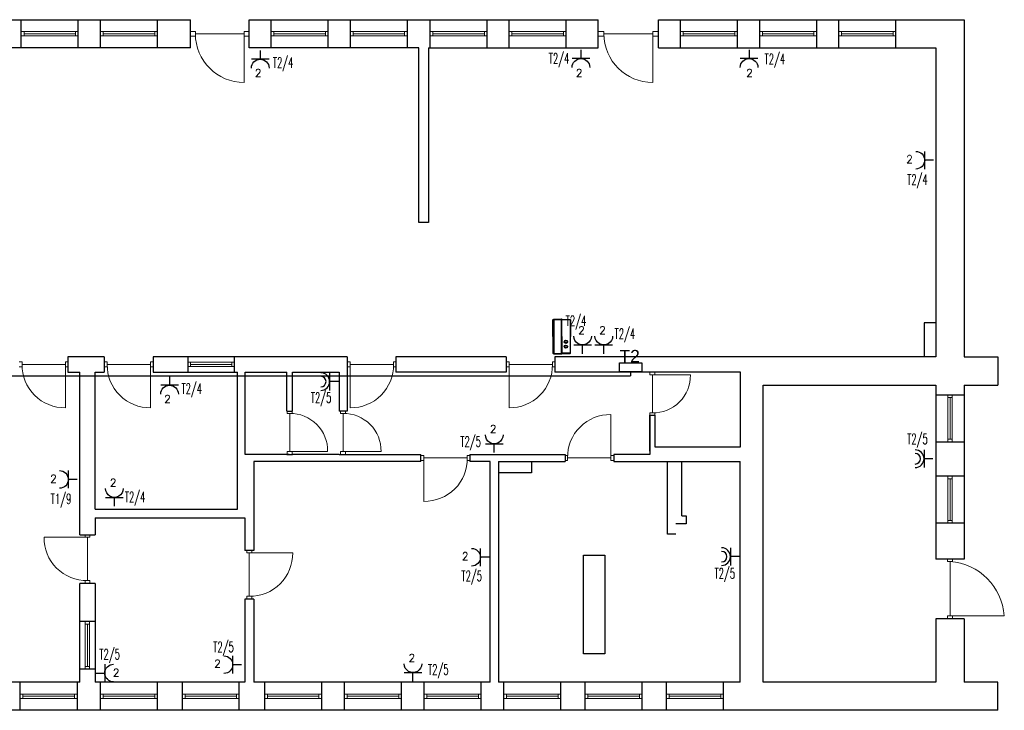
# Model space of a CAD drawing. Header units: millimetres. Extents: x 2260 to 32334, y -33324 to 11762.
# Tile 53 of 79: x 6249 to 8065, y 10012 to 11286. Entities that reach past the tile are written whole.
import ezdxf
from ezdxf.enums import TextEntityAlignment as Align

# ---------------------------------------------------------------- set-up
doc = ezdxf.new("R2010")
doc.units = ezdxf.units.MM
for name, color, linetype, lineweight in [('E - KD', 92, 'Continuous', 0), ('stolarka', 3, 'Continuous', 9), ('ściany nośne', 1, 'Continuous', 25)]:
    doc.layers.add(name, color=color, linetype=linetype, lineweight=lineweight)
for name, color, linetype in [('E - SG', 7, 'Continuous'), ('E_gniazda wtyczkowe i siła', 1, 'Continuous'), ('EL_OS_Adres_Opraw', 7, 'Continuous')]:
    doc.layers.add(name, color=color, linetype=linetype)
doc.styles.add('ADESK1', font='romans', dxfattribs={"oblique": 15})
doc.styles.add('E', font='isocpeur.ttf')
doc.styles.add('ELECTRICAL', font='romans.shx')
doc.styles.get("Standard").update_dxf_attribs({"font": 'arial.ttf'})

# ---------------------------------------------------------------- blocks, each defined once
blk = doc.blocks.new('GN_POJEDYNCZ')
at = {"ltscale": 0.5}
for p, q in [((0.5, 0.5), (-0.5, 0.5)), ((0, 0), (0, 0.5))]:
    blk.add_line(p, q, dxfattribs=at)
blk.add_arc((0, 1), 0.5, 180, 0, dxfattribs=at)
blk = doc.blocks.new('GN_POJ_SZCZELNE')
for p, q in [((-0.967, 0.034), (-0.967, 1.034)), ((-1.467, 0.534), (-0.967, 0.534))]:
    blk.add_line(p, q)
for radius in [0.5, 0.3]:
    blk.add_arc((-0.467, 0.534), radius, 90, 270)
blk = doc.blocks.new('*U24')
at = {"layer": 'E - SG', "color": 0}
for p, q in [((-77.3, 0), (-74.1, 0)), ((-77.3, -315), (-77.3, 0)), ((-71.1, 3), (-1.4, 3)), ((-71.1, 3), (-71.1, -318)), ((-1.4, -318), (-1.4, 3)), ((1.6, 0), (77.2, 0)), ((77.2, 0), (77.2, -315)), ((-80.3, -157.5), (-80.3, -3)), ((-80.3, -3), (-74.1, -3)), ((-74.1, -157.5), (-74.1, 0)), ((-74.1, 0), (1.6, 0)), ((1.6, -157.5), (1.6, 0)), ((80.2, -3), (1.6, -3)), ((80.2, -3), (80.2, -157.5)), ((-80.3, -157.5), (-80.3, -312)), ((-74.1, -157.5), (-74.1, -315)), ((1.6, -157.5), (1.6, -315)), ((80.2, -312), (80.2, -157.5)), ((-80.3, -312), (-74.1, -312)), ((-77.3, -315), (-74.1, -315)), ((-74.1, -315), (1.6, -315)), ((-71.1, -318), (-1.4, -318)), ((80.2, -312), (1.6, -312)), ((1.6, -315), (77.2, -315))]:
    blk.add_line(p, q, dxfattribs=at)
for centre, radius in [((39.4, -206.8), 15), ((39.4, -251.8), 15), ((39.4, -206.8), 10.5), ((39.4, -251.8), 10.5)]:
    blk.add_circle(centre, radius, dxfattribs=at)
for centre, start, end in [((-77.3, -3), 90, 180), ((-71.1, 0), 90, 180), ((-1.4, 0), 0, 90), ((77.2, -3), 0, 90), ((-77.3, -312), 180, 270), ((-71.1, -315), 180, 270), ((-1.4, -315), 270, 0), ((77.2, -312), 270, 0)]:
    blk.add_arc(centre, 3, start, end, dxfattribs=at)
blk.add_point((0, 0), dxfattribs=at)
at = {"style": 'E'}
blk.add_attdef('OPIS_POZIOM', text='', height=150, dxfattribs=at).set_placement((130.2, -157.5), align=Align.MIDDLE_LEFT)
blk.add_attdef('OPIS_PION', text='', height=150, rotation=90, dxfattribs=at).set_placement((0, -375), align=Align.MIDDLE_RIGHT)

msp = doc.modelspace()

# ---------------------------------------------------------------- linework, layer by layer
at = {"layer": 'E_gniazda wtyczkowe i siła'}
for p in [(5455.836, 10628.693), (7375.704, 10635.669)]:
    msp.add_line(p, (7375.704, 10628.693), dxfattribs=at)
msp.add_lwpolyline([(7354.822, 10635.669), (7354.822, 10652.297), (7396.586, 10652.297), (7396.586, 10635.669)], close=True, dxfattribs=at)
at = {"layer": 'stolarka', "color": 0}
for p, q in [((6251.836, 11263.511), (6256.836, 11263.511)), ((6256.836, 11263.511), (6256.836, 11255.511)), ((6256.836, 11263.511), (6351.836, 11263.511)), ((6256.836, 11259.511), (6351.836, 11259.511)), ((6356.836, 11263.511), (6351.836, 11263.511)), ((6351.836, 11263.511), (6351.836, 11255.511)), ((6397.836, 11263.511), (6402.836, 11263.511)), ((6402.836, 11263.511), (6402.836, 11255.511)), ((6402.836, 11263.511), (6497.836, 11263.511)), ((6402.836, 11259.511), (6497.836, 11259.511)), ((6502.836, 11263.511), (6497.836, 11263.511)), ((6497.836, 11263.511), (6497.836, 11255.511)), ((6572.836, 11264.011), (6563.836, 11264.011)), ((6572.836, 11255.011), (6572.836, 11264.011)), ((6572.836, 11259.511), (6662.836, 11259.511)), ((6662.836, 11264.011), (6671.836, 11264.011)), ((6662.836, 11255.011), (6662.836, 11264.011)), ((6662.836, 11259.511), (6662.836, 11169.511)), ((6712.836, 11263.511), (6717.836, 11263.511)), ((6717.836, 11263.511), (6717.836, 11255.511)), ((6717.836, 11263.511), (6812.836, 11263.511)), ((6717.836, 11259.511), (6812.836, 11259.511)), ((6817.836, 11263.511), (6812.836, 11263.511)), ((6812.836, 11263.511), (6812.836, 11255.511)), ((6858.836, 11263.511), (6863.836, 11263.511)), ((6863.836, 11263.511), (6863.836, 11255.511)), ((6863.836, 11263.511), (6958.836, 11263.511)), ((6863.836, 11259.511), (6958.836, 11259.511)), ((6963.836, 11263.511), (6958.836, 11263.511)), ((6958.836, 11263.511), (6958.836, 11255.511)), ((7005.836, 11263.511), (7010.836, 11263.511)), ((7010.836, 11263.511), (7010.836, 11255.511)), ((7010.836, 11263.511), (7105.836, 11263.511)), ((7010.836, 11259.511), (7105.836, 11259.511)), ((7110.836, 11263.511), (7105.836, 11263.511)), ((7105.836, 11263.511), (7105.836, 11255.511)), ((7151.836, 11263.511), (7156.836, 11263.511)), ((7156.836, 11263.511), (7156.836, 11255.511)), ((7156.836, 11263.511), (7251.836, 11263.511)), ((7156.836, 11259.511), (7251.836, 11259.511)), ((7256.836, 11263.511), (7251.836, 11263.511)), ((7251.836, 11263.511), (7251.836, 11255.511)), ((7326.336, 11264.011), (7315.836, 11264.011)), ((7326.336, 11255.011), (7326.336, 11264.011)), ((7326.336, 11259.511), (7416.336, 11259.511)), ((7416.336, 11264.011), (7426.836, 11264.011)), ((7416.336, 11255.011), (7416.336, 11264.011)), ((7416.336, 11259.511), (7416.336, 11169.511)), ((7467.836, 11263.511), (7472.836, 11263.511)), ((7472.836, 11263.511), (7472.836, 11255.511)), ((7472.836, 11263.511), (7567.836, 11263.511)), ((7472.836, 11259.511), (7567.836, 11259.511)), ((7572.836, 11263.511), (7567.836, 11263.511)), ((7567.836, 11263.511), (7567.836, 11255.511)), ((7613.836, 11263.511), (7618.836, 11263.511)), ((7618.836, 11263.511), (7618.836, 11255.511)), ((7618.836, 11263.511), (7713.836, 11263.511)), ((7618.836, 11259.511), (7713.836, 11259.511)), ((7718.836, 11263.511), (7713.836, 11263.511)), ((7713.836, 11263.511), (7713.836, 11255.511)), ((7759.836, 11263.511), (7764.836, 11263.511)), ((7764.836, 11263.511), (7764.836, 11255.511)), ((7764.836, 11263.511), (7859.836, 11263.511)), ((7764.836, 11259.511), (7859.836, 11259.511)), ((7864.836, 11263.511), (7859.836, 11263.511)), ((7859.836, 11263.511), (7859.836, 11255.511)), ((6256.836, 11255.511), (6251.836, 11255.511)), ((6256.836, 11255.511), (6351.836, 11255.511)), ((6351.836, 11255.511), (6356.836, 11255.511)), ((6402.836, 11255.511), (6397.836, 11255.511)), ((6402.836, 11255.511), (6497.836, 11255.511)), ((6497.836, 11255.511), (6502.836, 11255.511)), ((6572.836, 11255.011), (6563.836, 11255.011)), ((6662.836, 11255.011), (6671.836, 11255.011)), ((6717.836, 11255.511), (6712.836, 11255.511)), ((6717.836, 11255.511), (6812.836, 11255.511)), ((6812.836, 11255.511), (6817.836, 11255.511)), ((6863.836, 11255.511), (6858.836, 11255.511)), ((6863.836, 11255.511), (6958.836, 11255.511)), ((6958.836, 11255.511), (6963.836, 11255.511)), ((7010.836, 11255.511), (7005.836, 11255.511)), ((7010.836, 11255.511), (7105.836, 11255.511)), ((7105.836, 11255.511), (7110.836, 11255.511)), ((7156.836, 11255.511), (7151.836, 11255.511)), ((7156.836, 11255.511), (7251.836, 11255.511)), ((7251.836, 11255.511), (7256.836, 11255.511)), ((7326.336, 11255.011), (7315.836, 11255.011)), ((7416.336, 11255.011), (7426.836, 11255.011)), ((7472.836, 11255.511), (7467.836, 11255.511)), ((7472.836, 11255.511), (7567.836, 11255.511)), ((7567.836, 11255.511), (7572.836, 11255.511)), ((7618.836, 11255.511), (7613.836, 11255.511)), ((7618.836, 11255.511), (7713.836, 11255.511)), ((7713.836, 11255.511), (7718.836, 11255.511)), ((7764.836, 11255.511), (7759.836, 11255.511)), ((7764.836, 11255.511), (7859.836, 11255.511)), ((7859.836, 11255.511), (7864.836, 11255.511)), ((6253.336, 10654.178), (6247.836, 10654.178)), ((6253.336, 10645.178), (6247.836, 10645.178)), ((6253.336, 10645.178), (6253.336, 10654.178)), ((6253.336, 10649.678), (6333.336, 10649.678)), ((6333.336, 10654.178), (6337.836, 10654.178)), ((6333.336, 10645.178), (6333.336, 10654.178)), ((6333.336, 10649.678), (6333.336, 10569.678)), ((6333.336, 10645.178), (6337.836, 10645.178)), ((6410.336, 10654.178), (6404.836, 10654.178)), ((6410.336, 10645.178), (6404.836, 10645.178)), ((6410.336, 10645.178), (6410.336, 10654.178)), ((6410.336, 10649.678), (6490.336, 10649.678)), ((6490.336, 10654.178), (6494.836, 10654.178)), ((6490.336, 10645.178), (6490.336, 10654.178)), ((6490.336, 10649.678), (6490.336, 10569.678)), ((6490.336, 10645.178), (6494.836, 10645.178)), ((6558.836, 10653.511), (6563.836, 10653.511)), ((6563.836, 10645.511), (6558.836, 10645.511)), ((6563.836, 10653.511), (6563.836, 10645.511)), ((6563.836, 10653.511), (6639.836, 10653.511)), ((6563.836, 10649.511), (6639.836, 10649.511)), ((6563.836, 10645.511), (6639.836, 10645.511)), ((6644.836, 10653.511), (6639.836, 10653.511)), ((6639.836, 10653.511), (6639.836, 10645.511)), ((6639.836, 10645.511), (6644.836, 10645.511)), ((6858.336, 10654.178), (6852.836, 10654.178)), ((6858.336, 10645.178), (6852.836, 10645.178)), ((6858.336, 10645.178), (6858.336, 10654.178)), ((6858.336, 10649.678), (6938.336, 10649.678)), ((6858.336, 10649.678), (6858.336, 10569.678)), ((6938.336, 10654.178), (6942.836, 10654.178)), ((6938.336, 10645.178), (6938.336, 10654.178)), ((6938.336, 10645.178), (6942.836, 10645.178)), ((7151.336, 10654.178), (7145.836, 10654.178)), ((7151.336, 10645.178), (7145.836, 10645.178)), ((7151.336, 10645.178), (7151.336, 10654.178)), ((7151.336, 10649.678), (7231.336, 10649.678)), ((7151.336, 10649.678), (7151.336, 10569.678)), ((7231.336, 10654.178), (7235.836, 10654.178)), ((7231.336, 10645.178), (7231.336, 10654.178)), ((7231.336, 10645.178), (7235.836, 10645.178)), ((7411.336, 10630.168), (7411.336, 10635.668)), ((7420.336, 10630.168), (7411.336, 10630.168)), ((7415.836, 10630.168), (7485.836, 10630.168)), ((7415.836, 10630.168), (7415.836, 10560.168)), ((7420.336, 10630.168), (7420.336, 10635.668)), ((7960.836, 10588.511), (7960.836, 10593.511)), ((7968.836, 10588.511), (7960.836, 10588.511)), ((7960.836, 10588.511), (7960.836, 10511.511)), ((7964.836, 10588.511), (7964.836, 10511.511)), ((7968.836, 10593.511), (7968.836, 10588.511)), ((7968.836, 10588.511), (7968.836, 10511.511)), ((6742.336, 10559.011), (6742.336, 10563.511)), ((6751.336, 10559.011), (6742.336, 10559.011)), ((6746.836, 10489.011), (6746.836, 10559.011)), ((6751.336, 10559.011), (6751.336, 10563.511)), ((6840.836, 10559.011), (6840.836, 10563.511)), ((6849.836, 10559.011), (6840.836, 10559.011)), ((6845.336, 10489.011), (6845.336, 10559.011)), ((6849.836, 10559.011), (6849.836, 10563.511)), ((7339.337, 10477.09), (7339.337, 10557.09)), ((7411.336, 10560.168), (7411.336, 10555.668)), ((7420.336, 10560.168), (7411.336, 10560.168)), ((7420.336, 10560.168), (7420.336, 10555.668)), ((7968.836, 10511.511), (7960.836, 10511.511)), ((7960.836, 10511.511), (7960.836, 10506.511)), ((7968.836, 10506.511), (7968.836, 10511.511)), ((6742.336, 10489.011), (6742.336, 10483.511)), ((6751.336, 10489.011), (6742.336, 10489.011)), ((6746.836, 10489.011), (6816.836, 10489.011)), ((6751.336, 10489.011), (6751.336, 10483.511)), ((6840.836, 10489.011), (6840.836, 10483.511)), ((6849.836, 10489.011), (6840.836, 10489.011)), ((6845.336, 10489.011), (6915.336, 10489.011)), ((6849.836, 10489.011), (6849.836, 10483.511)), ((6994.336, 10481.511), (6988.836, 10481.511)), ((6994.336, 10472.511), (6994.336, 10481.511)), ((7074.336, 10481.511), (7078.836, 10481.511)), ((7074.336, 10472.511), (7074.336, 10481.511)), ((7259.337, 10481.59), (7254.837, 10481.59)), ((7259.337, 10481.59), (7259.337, 10472.59)), ((7339.337, 10481.59), (7344.837, 10481.59)), ((7339.337, 10481.59), (7339.337, 10472.59)), ((6994.336, 10472.511), (6988.836, 10472.511)), ((6994.336, 10477.011), (7074.336, 10477.011)), ((6994.336, 10477.011), (6994.336, 10397.011)), ((7074.336, 10472.511), (7078.836, 10472.511)), ((7259.337, 10472.59), (7254.837, 10472.59)), ((7339.337, 10477.09), (7259.337, 10477.09)), ((7339.337, 10472.59), (7344.837, 10472.59)), ((7960.836, 10438.511), (7960.836, 10443.511)), ((7968.836, 10443.511), (7968.836, 10438.511)), ((7968.836, 10438.511), (7960.836, 10438.511)), ((7960.836, 10438.511), (7960.836, 10361.511)), ((7964.836, 10438.511), (7964.836, 10361.511)), ((7968.836, 10438.511), (7968.836, 10361.511)), ((7968.836, 10361.511), (7960.836, 10361.511)), ((7960.836, 10361.511), (7960.836, 10356.511)), ((7968.836, 10356.511), (7968.836, 10361.511)), ((6369.336, 10331.011), (6369.336, 10335.511)), ((6378.336, 10331.011), (6378.336, 10335.511)), ((6373.836, 10331.011), (6293.836, 10331.011)), ((6378.336, 10331.011), (6369.336, 10331.011)), ((6373.836, 10251.011), (6373.836, 10331.011)), ((6667.836, 10302.011), (6667.836, 10306.511)), ((6676.836, 10302.011), (6667.836, 10302.011)), ((6672.336, 10222.011), (6672.336, 10302.011)), ((6672.336, 10302.011), (6752.336, 10302.011)), ((6676.836, 10302.011), (6676.836, 10306.511)), ((7960.336, 10286.011), (7960.336, 10290.511)), ((7969.336, 10286.011), (7960.336, 10286.011)), ((7964.836, 10186.011), (7964.836, 10286.011)), ((7969.336, 10286.011), (7969.336, 10290.511)), ((6369.336, 10251.011), (6369.336, 10245.511)), ((6378.336, 10251.011), (6369.336, 10251.011)), ((6378.336, 10251.011), (6378.336, 10245.511)), ((6667.836, 10222.011), (6667.836, 10216.511)), ((6676.836, 10222.011), (6667.836, 10222.011)), ((6676.836, 10222.011), (6676.836, 10216.511)), ((6369.836, 10170.511), (6369.836, 10175.511)), ((6377.836, 10170.511), (6369.836, 10170.511)), ((6369.836, 10170.511), (6369.836, 10092.511)), ((6373.836, 10170.511), (6373.836, 10092.511)), ((6377.836, 10175.511), (6377.836, 10170.511)), ((6377.836, 10170.511), (6377.836, 10092.511)), ((7960.336, 10186.011), (7960.336, 10180.511)), ((7969.336, 10186.011), (7960.336, 10186.011)), ((7964.836, 10186.011), (8064.836, 10186.011)), ((7969.336, 10186.011), (7969.336, 10180.511)), ((6377.836, 10092.511), (6369.836, 10092.511)), ((6369.836, 10092.511), (6369.836, 10087.511)), ((6377.836, 10087.511), (6377.836, 10092.511)), ((6249.836, 10041.511), (6254.836, 10041.511)), ((6254.836, 10033.511), (6249.836, 10033.511)), ((6254.836, 10041.511), (6254.836, 10033.511)), ((6254.836, 10041.511), (6349.836, 10041.511)), ((6254.836, 10037.511), (6349.836, 10037.511)), ((6254.836, 10033.511), (6349.836, 10033.511)), ((6354.836, 10041.511), (6349.836, 10041.511)), ((6349.836, 10041.511), (6349.836, 10033.511)), ((6349.836, 10033.511), (6354.836, 10033.511)), ((6397.836, 10041.511), (6402.836, 10041.511)), ((6402.836, 10033.511), (6397.836, 10033.511)), ((6402.836, 10041.511), (6402.836, 10033.511)), ((6402.836, 10041.511), (6497.836, 10041.511)), ((6402.836, 10037.511), (6497.836, 10037.511)), ((6402.836, 10033.511), (6497.836, 10033.511)), ((6502.836, 10041.511), (6497.836, 10041.511)), ((6497.836, 10041.511), (6497.836, 10033.511)), ((6497.836, 10033.511), (6502.836, 10033.511)), ((6548.836, 10041.511), (6553.836, 10041.511)), ((6553.836, 10033.511), (6548.836, 10033.511)), ((6553.836, 10041.511), (6553.836, 10033.511)), ((6553.836, 10041.511), (6648.836, 10041.511)), ((6553.836, 10037.511), (6648.836, 10037.511)), ((6553.836, 10033.511), (6648.836, 10033.511)), ((6653.836, 10041.511), (6648.836, 10041.511)), ((6648.836, 10041.511), (6648.836, 10033.511)), ((6648.836, 10033.511), (6653.836, 10033.511)), ((6700.836, 10041.511), (6705.836, 10041.511)), ((6705.836, 10033.511), (6700.836, 10033.511)), ((6705.836, 10041.511), (6705.836, 10033.511)), ((6705.836, 10041.511), (6800.836, 10041.511)), ((6705.836, 10037.511), (6800.836, 10037.511)), ((6705.836, 10033.511), (6800.836, 10033.511)), ((6805.836, 10041.511), (6800.836, 10041.511)), ((6800.836, 10041.511), (6800.836, 10033.511)), ((6800.836, 10033.511), (6805.836, 10033.511)), ((6847.836, 10041.511), (6852.836, 10041.511)), ((6852.836, 10033.511), (6847.836, 10033.511)), ((6852.836, 10041.511), (6852.836, 10033.511)), ((6852.836, 10041.511), (6947.836, 10041.511)), ((6852.836, 10037.511), (6947.836, 10037.511)), ((6852.836, 10033.511), (6947.836, 10033.511)), ((6952.836, 10041.511), (6947.836, 10041.511)), ((6947.836, 10041.511), (6947.836, 10033.511)), ((6947.836, 10033.511), (6952.836, 10033.511)), ((6994.836, 10041.511), (6999.836, 10041.511)), ((6999.836, 10033.511), (6994.836, 10033.511)), ((6999.836, 10041.511), (6999.836, 10033.511)), ((6999.836, 10041.511), (7094.836, 10041.511)), ((6999.836, 10037.511), (7094.836, 10037.511)), ((6999.836, 10033.511), (7094.836, 10033.511)), ((7099.836, 10041.511), (7094.836, 10041.511)), ((7094.836, 10041.511), (7094.836, 10033.511)), ((7094.836, 10033.511), (7099.836, 10033.511)), ((7141.836, 10041.511), (7146.836, 10041.511)), ((7146.836, 10033.511), (7141.836, 10033.511)), ((7146.836, 10041.511), (7146.836, 10033.511)), ((7146.836, 10041.511), (7241.836, 10041.511)), ((7146.836, 10037.511), (7241.836, 10037.511)), ((7146.836, 10033.511), (7241.836, 10033.511)), ((7246.836, 10041.511), (7241.836, 10041.511)), ((7241.836, 10041.511), (7241.836, 10033.511)), ((7241.836, 10033.511), (7246.836, 10033.511)), ((7291.836, 10041.511), (7296.836, 10041.511)), ((7296.836, 10033.511), (7291.836, 10033.511)), ((7296.836, 10041.511), (7296.836, 10033.511)), ((7296.836, 10041.511), (7391.836, 10041.511)), ((7296.836, 10037.511), (7391.836, 10037.511)), ((7296.836, 10033.511), (7391.836, 10033.511)), ((7396.836, 10041.511), (7391.836, 10041.511)), ((7391.836, 10041.511), (7391.836, 10033.511)), ((7391.836, 10033.511), (7396.836, 10033.511)), ((7441.836, 10041.511), (7446.836, 10041.511)), ((7446.836, 10033.511), (7441.836, 10033.511)), ((7446.836, 10041.511), (7446.836, 10033.511)), ((7446.836, 10041.511), (7541.836, 10041.511)), ((7446.836, 10037.511), (7541.836, 10037.511)), ((7446.836, 10033.511), (7541.836, 10033.511)), ((7546.836, 10041.511), (7541.836, 10041.511)), ((7541.836, 10041.511), (7541.836, 10033.511)), ((7541.836, 10033.511), (7546.836, 10033.511))]:
    msp.add_line(p, q, dxfattribs=at)
for points in [[(6662.836, 11169.511, -0.41154457), (6572.836, 11259.511)], [(7416.336, 11169.511, -0.41154457), (7326.336, 11259.511)], [(6333.336, 10569.678, -0.42573526), (6253.336, 10649.678)], [(6490.336, 10569.678, -0.42573526), (6410.336, 10649.678)], [(6858.336, 10569.678, 0.42573526), (6938.336, 10649.678)], [(7151.336, 10569.678, 0.42573526), (7231.336, 10649.678)], [(7485.836, 10630.168, -0.42548034), (7415.836, 10560.168)], [(6816.836, 10489.011, 0.42548034), (6746.836, 10559.011)], [(6915.336, 10489.011, 0.42548034), (6845.336, 10559.011)], [(7339.337, 10557.09, 0.42573526), (7259.337, 10477.09)], [(6994.336, 10397.011, 0.42573526), (7074.336, 10477.011)], [(6293.836, 10331.011, 0.42573526), (6373.836, 10251.011)], [(6752.336, 10302.011, -0.42573526), (6672.336, 10222.011)], [(8064.836, 10186.011, 0.37070064), (7964.836, 10286.011)]]:
    msp.add_lwpolyline(points, format="xyb", dxfattribs=at)
at = {"layer": 'ściany nośne', "color": 0}
for p, q in [((6105.836, 11285.511), (6563.836, 11285.511)), ((6251.836, 11233.511), (6251.836, 11285.511)), ((6356.836, 11233.511), (6356.836, 11285.511)), ((6397.836, 11233.511), (6397.836, 11285.511)), ((6502.836, 11233.511), (6502.836, 11285.511)), ((6563.836, 11233.511), (6563.836, 11285.511)), ((6671.836, 11285.511), (7315.836, 11285.511)), ((6671.836, 11233.511), (6671.836, 11285.511)), ((6712.836, 11233.511), (6712.836, 11285.511)), ((6817.836, 11233.511), (6817.836, 11285.511)), ((6858.836, 11233.511), (6858.836, 11285.511)), ((6963.836, 11233.511), (6963.836, 11285.511)), ((7005.836, 11233.511), (7005.836, 11285.511)), ((7110.836, 11233.511), (7110.836, 11285.511)), ((7151.836, 11233.511), (7151.836, 11285.511)), ((7256.836, 11233.511), (7256.836, 11285.511)), ((7315.836, 11233.511), (7315.836, 11285.511)), ((7426.836, 11285.511), (7990.836, 11285.511)), ((7426.836, 11233.511), (7426.836, 11285.511)), ((7467.836, 11233.511), (7467.836, 11285.511)), ((7572.836, 11233.511), (7572.836, 11285.511)), ((7613.836, 11233.511), (7613.836, 11285.511)), ((7718.836, 11233.511), (7718.836, 11285.511)), ((7759.836, 11233.511), (7759.836, 11285.511)), ((7864.836, 11233.511), (7864.836, 11285.511)), ((7990.836, 11285.511), (7990.836, 10663.511)), ((6563.836, 11233.511), (6105.836, 11233.511)), ((6984.836, 11233.511), (6671.836, 11233.511)), ((6984.836, 10911.511), (6984.836, 11233.511)), ((7002.836, 11233.511), (7315.836, 11233.511)), ((7002.836, 11233.511), (7002.836, 10911.511)), ((7426.836, 11233.511), (7938.836, 11233.511)), ((7938.836, 11233.511), (7938.836, 10663.511)), ((7002.836, 10911.511), (6984.836, 10911.511)), ((7938.836, 10726.511), (7916.836, 10726.511)), ((7916.836, 10726.511), (7916.836, 10663.511)), ((6404.836, 10663.511), (6337.836, 10663.511)), ((6337.836, 10663.511), (6337.836, 10635.511)), ((6404.836, 10663.511), (6404.836, 10635.511)), ((6852.836, 10663.511), (6494.836, 10663.511)), ((6494.836, 10663.511), (6494.836, 10635.511)), ((6558.836, 10663.511), (6558.836, 10635.511)), ((6644.836, 10635.511), (6644.836, 10663.511)), ((6852.836, 10663.511), (6852.836, 10635.511)), ((7145.836, 10663.511), (6942.836, 10663.511)), ((6942.836, 10663.511), (6942.836, 10635.511)), ((7145.836, 10663.511), (7145.836, 10635.511)), ((7938.836, 10663.511), (7235.836, 10663.511)), ((7235.836, 10663.511), (7235.836, 10635.511)), ((7990.836, 10663.511), (8052.836, 10663.511)), ((8052.836, 10663.511), (8052.836, 10611.511)), ((6337.836, 10635.542), (6359.836, 10635.511)), ((6359.836, 10335.511), (6359.836, 10635.511)), ((6387.836, 10382.511), (6387.836, 10635.511)), ((6387.836, 10635.511), (6404.836, 10635.511)), ((6494.836, 10635.56), (6650.836, 10635.511)), ((6650.836, 10382.511), (6650.836, 10635.511)), ((6664.836, 10483.511), (6664.836, 10635.511)), ((6664.836, 10635.511), (6741.836, 10635.511)), ((6741.836, 10563.511), (6741.836, 10635.511)), ((6751.836, 10563.511), (6751.836, 10635.511)), ((6751.836, 10635.511), (6837.836, 10635.511)), ((6837.836, 10635.511), (6837.836, 10563.511)), ((6852.836, 10635.511), (6852.836, 10563.511)), ((6942.836, 10635.613), (7145.836, 10635.637)), ((7235.836, 10635.648), (7410.836, 10635.668)), ((7410.836, 10635.668), (7420.836, 10635.668)), ((7410.836, 10635.668), (7420.836, 10635.668)), ((7420.836, 10635.668), (7577.836, 10635.668)), ((7577.836, 10635.668), (7577.836, 10496.668)), ((7619.836, 10063.511), (7619.836, 10611.511)), ((7619.836, 10611.511), (7938.836, 10611.511)), ((7938.836, 10611.511), (7938.836, 10290.511)), ((7938.836, 10611.511), (7938.836, 10290.511)), ((7990.836, 10611.511), (7990.836, 10290.511)), ((7990.836, 10611.511), (8000.836, 10611.511)), ((7990.836, 10611.511), (8052.836, 10611.511)), ((7938.836, 10593.511), (7990.836, 10593.511)), ((6741.836, 10563.511), (6751.836, 10563.511)), ((6852.836, 10563.511), (6837.836, 10563.511)), ((7410.836, 10555.668), (7410.836, 10483.668)), ((7410.836, 10489.819), (7410.836, 10555.668)), ((7410.836, 10555.668), (7420.836, 10555.668)), ((7420.836, 10496.668), (7420.836, 10555.668)), ((7577.836, 10496.668), (7420.836, 10496.668)), ((7938.836, 10506.511), (7990.836, 10506.511)), ((6668.836, 10483.511), (6664.836, 10483.511)), ((6745.836, 10483.511), (6668.836, 10483.511)), ((6741.836, 10483.511), (6751.836, 10483.511)), ((6837.836, 10483.511), (6751.836, 10483.511)), ((6837.836, 10483.511), (6852.836, 10483.511)), ((6852.836, 10483.511), (6988.836, 10483.511)), ((6988.836, 10470.511), (6988.836, 10483.511)), ((7078.836, 10483.511), (7254.837, 10483.619)), ((7078.836, 10483.511), (7078.836, 10470.511)), ((7254.837, 10483.668), (7254.837, 10470.511)), ((7344.837, 10483.668), (7344.837, 10470.511)), ((7410.836, 10483.668), (7344.837, 10483.668)), ((6680.836, 10470.511), (6680.836, 10306.511)), ((6988.836, 10470.511), (6680.836, 10470.511)), ((7116.836, 10470.511), (7078.836, 10470.511)), ((7116.836, 10063.511), (7116.836, 10470.511)), ((7131.836, 10470.511), (7254.837, 10470.511)), ((7131.836, 10470.511), (7131.836, 10063.511)), ((7192.836, 10470.511), (7192.836, 10449.511)), ((7344.837, 10470.511), (7577.836, 10470.511)), ((7443.836, 10336.511), (7443.836, 10470.511)), ((7469.836, 10370.511), (7469.836, 10470.511)), ((7577.836, 10063.511), (7577.836, 10470.511)), ((7192.836, 10449.511), (7131.836, 10449.511)), ((7990.836, 10443.511), (7938.836, 10443.511)), ((6387.836, 10382.511), (6650.836, 10382.511)), ((7469.836, 10370.511), (7477.836, 10370.511)), ((7477.836, 10370.511), (7477.836, 10355.511)), ((6387.836, 10366.511), (6387.836, 10335.511)), ((6387.836, 10366.511), (6663.836, 10366.511)), ((6663.836, 10366.511), (6663.836, 10306.511)), ((7477.836, 10355.511), (7458.836, 10355.511)), ((7990.836, 10356.511), (7938.836, 10356.511)), ((6359.836, 10335.511), (6387.836, 10335.511)), ((7458.836, 10336.511), (7443.836, 10336.511)), ((6680.836, 10306.511), (6663.836, 10306.511)), ((7288.836, 10297.511), (7327.836, 10297.511)), ((7288.836, 10115.511), (7288.836, 10297.511)), ((7327.836, 10297.511), (7327.836, 10115.511)), ((7990.836, 10290.511), (7938.836, 10290.511)), ((6359.836, 10063.511), (6359.836, 10245.511)), ((6387.836, 10245.511), (6359.836, 10245.511)), ((6387.836, 10245.511), (6387.836, 10063.511)), ((6663.836, 10216.511), (6663.836, 10063.511)), ((6680.836, 10216.511), (6663.836, 10216.511)), ((6680.836, 10216.511), (6680.836, 10063.511)), ((6387.836, 10175.511), (6359.836, 10175.511)), ((7938.836, 10180.511), (7938.836, 10063.511)), ((7938.836, 10180.511), (7938.836, 10063.511)), ((7990.836, 10180.511), (7938.836, 10180.511)), ((7990.836, 10180.511), (7990.836, 10063.511)), ((7327.836, 10115.511), (7288.836, 10115.511)), ((6387.836, 10087.511), (6359.836, 10087.511)), ((6359.836, 10063.511), (6053.836, 10063.511)), ((6249.836, 10011.511), (6249.836, 10063.511)), ((6354.836, 10063.511), (6354.836, 10011.511)), ((6663.836, 10063.511), (6387.836, 10063.511)), ((6397.836, 10011.511), (6397.836, 10063.511)), ((6502.836, 10011.511), (6502.836, 10063.511)), ((6548.836, 10011.511), (6548.836, 10063.511)), ((6653.836, 10011.511), (6653.836, 10063.511)), ((7116.836, 10063.511), (6680.836, 10063.511)), ((6700.836, 10011.511), (6700.836, 10063.511)), ((6805.836, 10011.511), (6805.836, 10063.511)), ((6847.836, 10011.511), (6847.836, 10063.511)), ((6952.836, 10011.511), (6952.836, 10063.511)), ((6994.836, 10011.511), (6994.836, 10063.511)), ((7099.836, 10011.511), (7099.836, 10063.511)), ((7577.836, 10063.511), (7131.836, 10063.511)), ((7141.836, 10011.511), (7141.836, 10063.511)), ((7246.836, 10011.511), (7246.836, 10063.511)), ((7291.836, 10011.511), (7291.836, 10063.511)), ((7396.836, 10011.511), (7396.836, 10063.511)), ((7441.836, 10011.511), (7441.836, 10063.511)), ((7546.836, 10011.511), (7546.836, 10063.511)), ((7938.836, 10063.511), (7619.836, 10063.511)), ((7938.836, 10063.511), (7681.836, 10063.511)), ((8000.836, 10063.511), (7990.836, 10063.511)), ((8052.836, 10063.511), (7990.836, 10063.511)), ((8052.836, 10011.511), (8052.836, 10063.511)), ((8052.836, 10011.511), (6053.836, 10011.511))]:
    msp.add_line(p, q, dxfattribs=at)

# ---------------------------------------------------------------- block references
at = {"layer": 'E - KD', "xscale": 0.2, "yscale": 0.2, "zscale": 0.2}
msp.add_blockref('*U24', (7248.491, 10732.702), dxfattribs=at)
at = {"layer": 'E_gniazda wtyczkowe i siła', "linetype": 'Continuous', "xscale": -32.6, "yscale": 32.6, "zscale": 27.2}
for p, rotation in [((6692.465, 11228.903), 179.9999999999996), ((7284.082, 11230.19), 179.9999999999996), ((7594.015, 11230.19), 179.9999999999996), ((7934.298, 11026.342), 89.9999999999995), ((7286.949, 10669.257), 359.9999999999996), ((7326.179, 10669.257), 359.9999999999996), ((6525.19, 10627.478), 179.9999999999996), ((7124.117, 10487.046), 359.9999999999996), ((6354.883, 10437.383), 89.99999999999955), ((6423.474, 10387.967), 359.9999999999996), ((7114.953, 10293.866), 89.99999999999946), ((6658.149, 10095.699), 89.99999999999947), ((6974.188, 10064.854), 359.9999999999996), ((6389.508, 10080.22), 269.9999999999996)]:
    msp.add_blockref('GN_POJEDYNCZ', p, dxfattribs=dict(at, rotation=rotation))
at = {"layer": 'E_gniazda wtyczkowe i siła', "xscale": 32.64, "yscale": 32.64, "zscale": 48, "rotation": 179.9999999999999}
for p in [(6788.869, 10635.32), (7885.178, 10493.059), (7528.186, 10312.377)]:
    msp.add_blockref('GN_POJ_SZCZELNE', p, dxfattribs=at)

# ---------------------------------------------------------------- texts
at = {"layer": 'E_gniazda wtyczkowe i siła', "linetype": 'Continuous', "style": 'ELECTRICAL'}
for p in [(6694.889, 11179.841), (7287.123, 11179.841), (7601.13, 11179.841), (7896.195, 11021.016), (7290.985, 10705.385), (7330.214, 10705.385), (6527.614, 10578.416), (7128.153, 10523.174), (6317.498, 10431.381), (6427.509, 10424.095), (7076.85, 10288.541), (6978.223, 10100.982), (6620.046, 10090.374), (6432.802, 10073.672)]:
    msp.add_text('2', height=14.4, dxfattribs=at).set_placement(p, align=Align.RIGHT)
at = {"layer": 'EL_OS_Adres_Opraw', "style": 'ADESK1', "width": 0.6}
for s, p in [('T2/4', (7243.624, 11223.513, 1.103)), ('T2/4', (7641.643, 11222.723, 1.103)), ('T2/4', (6734.749, 11215.956, 1.103)), ('T2/4', (7904.621, 11000.022, 1.103)), ('T2/4', (7274.816, 10739.478, 1.103)), ('T2/4', (7364.986, 10715.667, 1.103)), ('T2/4', (6566.196, 10614.428, 1.103)), ('T2/5', (6804.788, 10597.988, 1.103)), ('T2/5', (7080.49, 10516.679, 1.103)), ('T2/5', (7904.592, 10521.714, 1.103)), ('T1/9', (6325.05, 10411.101, 1.103)), ('T2/4', (6461.71, 10414.567, 1.103)), ('T2/5', (7082.492, 10269.003, 1.103)), ('T2/5', (7549.219, 10273.557, 1.103)), ('T2/5', (6624.759, 10137.925, 1.103)), ('T2/5', (6414.693, 10124.5, 1.103)), ('T2/5', (7020.893, 10096.054, 1.103))]:
    msp.add_text(s, height=19, rotation=359.999997, dxfattribs=at).set_placement(p, align=Align.TOP_CENTER)
at = {"layer": 'EL_OS_Adres_Opraw'}
msp.add_text('T2', height=23, dxfattribs=at).set_placement((7355.131, 10653.354))

doc.saveas('drawing.dxf')
